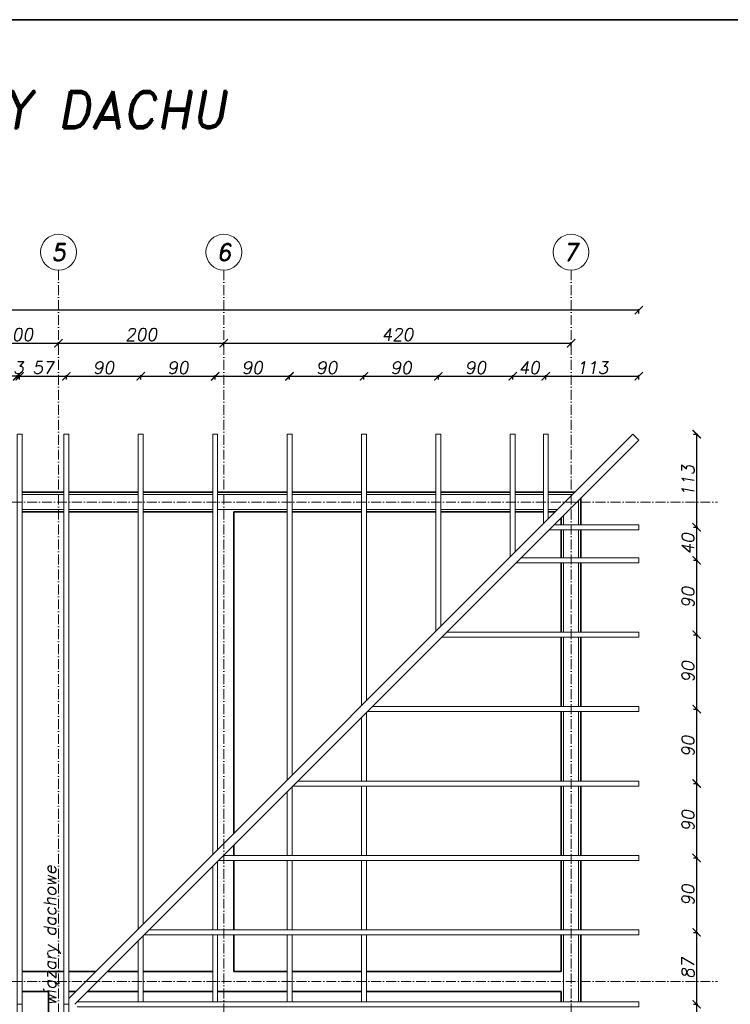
# Model space of a CAD drawing. Header units: millimetres. Extents: x 300938 to 312016, y 11971 to 20881.
# Tile 6 of 239: x 302501 to 303360, y 12970 to 14161. Entities that reach past the tile are written whole.
import ezdxf

# ---------------------------------------------------------------- set-up
doc = ezdxf.new("R2010")
doc.units = ezdxf.units.MM
doc.linetypes.add('ACAD_ISO10W100', pattern=[18, 12, -3, 0, -3])
for name, color, linetype, lineweight in [('konstrukcja', 3, 'Continuous', 35), ('konstrukcja wymiary', 1, 'Continuous', 13), ('linie widok', 2, 'Continuous', 18), ('opisy', 2, 'Continuous', 18), ('osie', 5, 'ACAD_ISO10W100', 13)]:
    doc.layers.add(name, color=color, linetype=linetype, lineweight=lineweight)
doc.styles.add('KONSTRUKCJA', font='romand.shx', dxfattribs={"oblique": 10})
doc.styles.get("Standard").update_dxf_attribs({"font": 'romand.shx', "oblique": 10})
doc.dimstyles.new('175', dxfattribs={"dimtxt": 15, "dimasz": 10, "dimexe": 1.25, "dimexo": 0.625, "dimgap": 3, "dimtad": 1, "dimdec": 0, "dimrnd": 0.5, "dimtxsty": 'KONSTRUKCJA', "dimblk": 'ARCHTICK', "dimcen": 2.5, "dimadec": 0, "dimazin": 0, "dimtfac": 1, "dimtdec": 0, "dimtix": 1, "dimtmove": 0, "dimatfit": 3, "dimfxl": 4, "dimfxlon": 1, "dimarcsym": 0})

# ---------------------------------------------------------------- blocks, each defined once
blk = doc.blocks.new('_ArchTick')
at = {"color": 0, "linetype": 'ByBlock', "lineweight": 13, "const_width": 0.15}
blk.add_lwpolyline([(-0.5, -0.5), (0.5, 0.5)], dxfattribs=at)
blk = doc.blocks.new('*D107')
at = {"layer": 'Defpoints', "color": 0, "transparency": 16777216}
for p in [(302547.6, 13769.2), (302447.6, 13589.2), (302547.6, 13589.2)]:
    blk.add_point(p, dxfattribs=at)
at = {"layer": 'konstrukcja wymiary', "color": 0, "lineweight": -2, "transparency": 16777216}
for p, q in [((302447.6, 13765.2), (302447.6, 13770.4)), ((302447.6, 13769.2), (302547.6, 13769.2)), ((302547.6, 13765.2), (302547.6, 13770.4))]:
    blk.add_line(p, q, dxfattribs=at)
at = {"layer": 'konstrukcja wymiary', "color": 0, "lineweight": -2, "transparency": 16777216, "xscale": 10, "yscale": 10, "zscale": 10, "rotation": 180}
blk.add_blockref('_ArchTick', (302447.6, 13769.2), dxfattribs=at)
at = {"layer": 'konstrukcja wymiary', "color": 0, "lineweight": -2, "transparency": 16777216, "xscale": 10, "yscale": 10, "zscale": 10}
blk.add_blockref('_ArchTick', (302547.6, 13769.2), dxfattribs=at)
at = {"layer": 'konstrukcja wymiary', "color": 0, "transparency": 16777216, "insert": (302497.6, 13779.7), "char_height": 15, "attachment_point": 5, "style": 'KONSTRUKCJA'}
blk.add_mtext('100', dxfattribs=at)
blk = doc.blocks.new('*D108')
at = {"layer": 'Defpoints', "color": 0, "transparency": 16777216}
for p in [(302747.6, 13769.2), (302547.6, 13589.2), (302747.6, 13589.2)]:
    blk.add_point(p, dxfattribs=at)
at = {"layer": 'konstrukcja wymiary', "color": 0, "lineweight": -2, "transparency": 16777216}
for p, q in [((302547.6, 13765.2), (302547.6, 13770.4)), ((302547.6, 13769.2), (302747.6, 13769.2)), ((302747.6, 13765.2), (302747.6, 13770.4))]:
    blk.add_line(p, q, dxfattribs=at)
at = {"layer": 'konstrukcja wymiary', "color": 0, "lineweight": -2, "transparency": 16777216, "xscale": 10, "yscale": 10, "zscale": 10, "rotation": 180}
blk.add_blockref('_ArchTick', (302547.6, 13769.2), dxfattribs=at)
at = {"layer": 'konstrukcja wymiary', "color": 0, "lineweight": -2, "transparency": 16777216, "xscale": 10, "yscale": 10, "zscale": 10}
blk.add_blockref('_ArchTick', (302747.6, 13769.2), dxfattribs=at)
at = {"layer": 'konstrukcja wymiary', "color": 0, "transparency": 16777216, "insert": (302647.6, 13779.7), "char_height": 15, "attachment_point": 5, "style": 'KONSTRUKCJA'}
blk.add_mtext('200', dxfattribs=at)
blk = doc.blocks.new('*D109')
at = {"layer": 'Defpoints', "color": 0, "transparency": 16777216}
for p in [(303167.6, 13769.2), (302747.6, 13589.2), (303167.6, 13589.2)]:
    blk.add_point(p, dxfattribs=at)
at = {"layer": 'konstrukcja wymiary', "color": 0, "lineweight": -2, "transparency": 16777216}
for p, q in [((302747.6, 13765.2), (302747.6, 13770.4)), ((302747.6, 13769.2), (303167.6, 13769.2)), ((303167.6, 13765.2), (303167.6, 13770.4))]:
    blk.add_line(p, q, dxfattribs=at)
at = {"layer": 'konstrukcja wymiary', "color": 0, "lineweight": -2, "transparency": 16777216, "xscale": 10, "yscale": 10, "zscale": 10, "rotation": 180}
blk.add_blockref('_ArchTick', (302747.6, 13769.2), dxfattribs=at)
at = {"layer": 'konstrukcja wymiary', "color": 0, "lineweight": -2, "transparency": 16777216, "xscale": 10, "yscale": 10, "zscale": 10}
blk.add_blockref('_ArchTick', (303167.6, 13769.2), dxfattribs=at)
at = {"layer": 'konstrukcja wymiary', "color": 0, "transparency": 16777216, "insert": (302957.6, 13779.7), "char_height": 15, "attachment_point": 5, "style": 'KONSTRUKCJA'}
blk.add_mtext('420', dxfattribs=at)
blk = doc.blocks.new('*D110')
at = {"layer": 'Defpoints', "color": 0, "transparency": 16777216}
for p in [(301325.6, 13809.2), (301325.6, 13652.1), (303249.6, 13652.1)]:
    blk.add_point(p, dxfattribs=at)
at = {"layer": 'konstrukcja wymiary', "color": 0, "lineweight": -2, "transparency": 16777216}
for p, q in [((301325.6, 13805.2), (301325.6, 13810.4)), ((303249.6, 13809.2), (301325.6, 13809.2)), ((303249.6, 13805.2), (303249.6, 13810.4))]:
    blk.add_line(p, q, dxfattribs=at)
at = {"layer": 'konstrukcja wymiary', "color": 0, "lineweight": -2, "transparency": 16777216, "xscale": 10, "yscale": 10, "zscale": 10, "rotation": 180}
blk.add_blockref('_ArchTick', (301325.6, 13809.2), dxfattribs=at)
at = {"layer": 'konstrukcja wymiary', "color": 0, "lineweight": -2, "transparency": 16777216, "xscale": 10, "yscale": 10, "zscale": 10}
blk.add_blockref('_ArchTick', (303249.6, 13809.2), dxfattribs=at)
at = {"layer": 'konstrukcja wymiary', "color": 0, "transparency": 16777216, "insert": (302287.6, 13819.7), "char_height": 15, "attachment_point": 5, "style": 'KONSTRUKCJA'}
blk.add_mtext('1924', dxfattribs=at)
blk = doc.blocks.new('*D260')
at = {"layer": 'Defpoints', "color": 0, "transparency": 16777216}
for p in [(302500.6, 13729.2), (302497.6, 13659.2), (302500.6, 13659.2)]:
    blk.add_point(p, dxfattribs=at)
at = {"layer": 'konstrukcja wymiary', "color": 0, "lineweight": -2, "transparency": 16777216}
for p, q in [((302497.6, 13729.2), (302487.6, 13729.2)), ((302497.6, 13725.2), (302497.6, 13730.4)), ((302497.6, 13729.2), (302500.6, 13729.2)), ((302500.6, 13725.2), (302500.6, 13730.4)), ((302500.6, 13729.2), (302510.6, 13729.2))]:
    blk.add_line(p, q, dxfattribs=at)
at = {"layer": 'konstrukcja wymiary', "color": 0, "lineweight": -2, "transparency": 16777216, "xscale": 10, "yscale": 10, "zscale": 10}
blk.add_blockref('_ArchTick', (302497.6, 13729.2), dxfattribs=at)
at = {"layer": 'konstrukcja wymiary', "color": 0, "lineweight": -2, "transparency": 16777216, "xscale": 10, "yscale": 10, "zscale": 10, "rotation": 180}
blk.add_blockref('_ArchTick', (302500.6, 13729.2), dxfattribs=at)
at = {"layer": 'konstrukcja wymiary', "color": 0, "transparency": 16777216, "insert": (302499.1, 13739.7), "char_height": 15, "attachment_point": 5, "style": 'KONSTRUKCJA'}
blk.add_mtext('3', dxfattribs=at)
blk = doc.blocks.new('*D261')
at = {"layer": 'Defpoints', "color": 0, "transparency": 16777216}
for p in [(302557.1, 13729.2), (302500.6, 13659.2), (302557.1, 13659.2)]:
    blk.add_point(p, dxfattribs=at)
at = {"layer": 'konstrukcja wymiary', "color": 0, "lineweight": -2, "transparency": 16777216}
for p, q in [((302500.6, 13725.2), (302500.6, 13730.4)), ((302500.6, 13729.2), (302557.1, 13729.2)), ((302557.1, 13725.2), (302557.1, 13730.4))]:
    blk.add_line(p, q, dxfattribs=at)
at = {"layer": 'konstrukcja wymiary', "color": 0, "lineweight": -2, "transparency": 16777216, "xscale": 10, "yscale": 10, "zscale": 10, "rotation": 180}
blk.add_blockref('_ArchTick', (302500.6, 13729.2), dxfattribs=at)
at = {"layer": 'konstrukcja wymiary', "color": 0, "lineweight": -2, "transparency": 16777216, "xscale": 10, "yscale": 10, "zscale": 10}
blk.add_blockref('_ArchTick', (302557.1, 13729.2), dxfattribs=at)
at = {"layer": 'konstrukcja wymiary', "color": 0, "transparency": 16777216, "insert": (302528.9, 13739.7), "char_height": 15, "attachment_point": 5, "style": 'KONSTRUKCJA'}
blk.add_mtext('57', dxfattribs=at)
blk = doc.blocks.new('*D262')
at = {"layer": 'Defpoints', "color": 0, "transparency": 16777216}
for p in [(302647.1, 13729.2), (302557.1, 13659.2), (302647.1, 13659.2)]:
    blk.add_point(p, dxfattribs=at)
at = {"layer": 'konstrukcja wymiary', "color": 0, "lineweight": -2, "transparency": 16777216}
for p, q in [((302557.1, 13725.2), (302557.1, 13730.4)), ((302557.1, 13729.2), (302647.1, 13729.2)), ((302647.1, 13725.2), (302647.1, 13730.4))]:
    blk.add_line(p, q, dxfattribs=at)
at = {"layer": 'konstrukcja wymiary', "color": 0, "lineweight": -2, "transparency": 16777216, "xscale": 10, "yscale": 10, "zscale": 10, "rotation": 180}
blk.add_blockref('_ArchTick', (302557.1, 13729.2), dxfattribs=at)
at = {"layer": 'konstrukcja wymiary', "color": 0, "lineweight": -2, "transparency": 16777216, "xscale": 10, "yscale": 10, "zscale": 10}
blk.add_blockref('_ArchTick', (302647.1, 13729.2), dxfattribs=at)
at = {"layer": 'konstrukcja wymiary', "color": 0, "transparency": 16777216, "insert": (302602.1, 13739.7), "char_height": 15, "attachment_point": 5, "style": 'KONSTRUKCJA'}
blk.add_mtext('90', dxfattribs=at)
blk = doc.blocks.new('*D263')
at = {"layer": 'Defpoints', "color": 0, "transparency": 16777216}
for p in [(302737.1, 13729.2), (302647.1, 13659.2), (302737.1, 13659.2)]:
    blk.add_point(p, dxfattribs=at)
at = {"layer": 'konstrukcja wymiary', "color": 0, "lineweight": -2, "transparency": 16777216}
for p, q in [((302647.1, 13725.2), (302647.1, 13730.4)), ((302647.1, 13729.2), (302737.1, 13729.2)), ((302737.1, 13725.2), (302737.1, 13730.4))]:
    blk.add_line(p, q, dxfattribs=at)
at = {"layer": 'konstrukcja wymiary', "color": 0, "lineweight": -2, "transparency": 16777216, "xscale": 10, "yscale": 10, "zscale": 10, "rotation": 180}
blk.add_blockref('_ArchTick', (302647.1, 13729.2), dxfattribs=at)
at = {"layer": 'konstrukcja wymiary', "color": 0, "lineweight": -2, "transparency": 16777216, "xscale": 10, "yscale": 10, "zscale": 10}
blk.add_blockref('_ArchTick', (302737.1, 13729.2), dxfattribs=at)
at = {"layer": 'konstrukcja wymiary', "color": 0, "transparency": 16777216, "insert": (302692.1, 13739.7), "char_height": 15, "attachment_point": 5, "style": 'KONSTRUKCJA'}
blk.add_mtext('90', dxfattribs=at)
blk = doc.blocks.new('*D264')
at = {"layer": 'Defpoints', "color": 0, "transparency": 16777216}
for p in [(302827.1, 13729.2), (302737.1, 13659.2), (302827.1, 13659.2)]:
    blk.add_point(p, dxfattribs=at)
at = {"layer": 'konstrukcja wymiary', "color": 0, "lineweight": -2, "transparency": 16777216}
for p, q in [((302737.1, 13725.2), (302737.1, 13730.4)), ((302737.1, 13729.2), (302827.1, 13729.2)), ((302827.1, 13725.2), (302827.1, 13730.4))]:
    blk.add_line(p, q, dxfattribs=at)
at = {"layer": 'konstrukcja wymiary', "color": 0, "lineweight": -2, "transparency": 16777216, "xscale": 10, "yscale": 10, "zscale": 10, "rotation": 180}
blk.add_blockref('_ArchTick', (302737.1, 13729.2), dxfattribs=at)
at = {"layer": 'konstrukcja wymiary', "color": 0, "lineweight": -2, "transparency": 16777216, "xscale": 10, "yscale": 10, "zscale": 10}
blk.add_blockref('_ArchTick', (302827.1, 13729.2), dxfattribs=at)
at = {"layer": 'konstrukcja wymiary', "color": 0, "transparency": 16777216, "insert": (302782.1, 13739.7), "char_height": 15, "attachment_point": 5, "style": 'KONSTRUKCJA'}
blk.add_mtext('90', dxfattribs=at)
blk = doc.blocks.new('*D265')
at = {"layer": 'Defpoints', "color": 0, "transparency": 16777216}
for p in [(302917.1, 13729.2), (302827.1, 13659.2), (302917.1, 13659.2)]:
    blk.add_point(p, dxfattribs=at)
at = {"layer": 'konstrukcja wymiary', "color": 0, "lineweight": -2, "transparency": 16777216}
for p, q in [((302827.1, 13725.2), (302827.1, 13730.4)), ((302827.1, 13729.2), (302917.1, 13729.2)), ((302917.1, 13725.2), (302917.1, 13730.4))]:
    blk.add_line(p, q, dxfattribs=at)
at = {"layer": 'konstrukcja wymiary', "color": 0, "lineweight": -2, "transparency": 16777216, "xscale": 10, "yscale": 10, "zscale": 10, "rotation": 180}
blk.add_blockref('_ArchTick', (302827.1, 13729.2), dxfattribs=at)
at = {"layer": 'konstrukcja wymiary', "color": 0, "lineweight": -2, "transparency": 16777216, "xscale": 10, "yscale": 10, "zscale": 10}
blk.add_blockref('_ArchTick', (302917.1, 13729.2), dxfattribs=at)
at = {"layer": 'konstrukcja wymiary', "color": 0, "transparency": 16777216, "insert": (302872.1, 13739.7), "char_height": 15, "attachment_point": 5, "style": 'KONSTRUKCJA'}
blk.add_mtext('90', dxfattribs=at)
blk = doc.blocks.new('*D266')
at = {"layer": 'Defpoints', "color": 0, "transparency": 16777216}
for p in [(303007.1, 13729.2), (302917.1, 13659.2), (303007.1, 13659.2)]:
    blk.add_point(p, dxfattribs=at)
at = {"layer": 'konstrukcja wymiary', "color": 0, "lineweight": -2, "transparency": 16777216}
for p, q in [((302917.1, 13725.2), (302917.1, 13730.4)), ((302917.1, 13729.2), (303007.1, 13729.2)), ((303007.1, 13725.2), (303007.1, 13730.4))]:
    blk.add_line(p, q, dxfattribs=at)
at = {"layer": 'konstrukcja wymiary', "color": 0, "lineweight": -2, "transparency": 16777216, "xscale": 10, "yscale": 10, "zscale": 10, "rotation": 180}
blk.add_blockref('_ArchTick', (302917.1, 13729.2), dxfattribs=at)
at = {"layer": 'konstrukcja wymiary', "color": 0, "lineweight": -2, "transparency": 16777216, "xscale": 10, "yscale": 10, "zscale": 10}
blk.add_blockref('_ArchTick', (303007.1, 13729.2), dxfattribs=at)
at = {"layer": 'konstrukcja wymiary', "color": 0, "transparency": 16777216, "insert": (302962.1, 13739.7), "char_height": 15, "attachment_point": 5, "style": 'KONSTRUKCJA'}
blk.add_mtext('90', dxfattribs=at)
blk = doc.blocks.new('*D267')
at = {"layer": 'Defpoints', "color": 0, "transparency": 16777216}
for p in [(303097.1, 13729.2), (303007.1, 13659.2), (303097.1, 13659.2)]:
    blk.add_point(p, dxfattribs=at)
at = {"layer": 'konstrukcja wymiary', "color": 0, "lineweight": -2, "transparency": 16777216}
for p, q in [((303007.1, 13725.2), (303007.1, 13730.4)), ((303007.1, 13729.2), (303097.1, 13729.2)), ((303097.1, 13725.2), (303097.1, 13730.4))]:
    blk.add_line(p, q, dxfattribs=at)
at = {"layer": 'konstrukcja wymiary', "color": 0, "lineweight": -2, "transparency": 16777216, "xscale": 10, "yscale": 10, "zscale": 10, "rotation": 180}
blk.add_blockref('_ArchTick', (303007.1, 13729.2), dxfattribs=at)
at = {"layer": 'konstrukcja wymiary', "color": 0, "lineweight": -2, "transparency": 16777216, "xscale": 10, "yscale": 10, "zscale": 10}
blk.add_blockref('_ArchTick', (303097.1, 13729.2), dxfattribs=at)
at = {"layer": 'konstrukcja wymiary', "color": 0, "transparency": 16777216, "insert": (303052.1, 13739.7), "char_height": 15, "attachment_point": 5, "style": 'KONSTRUKCJA'}
blk.add_mtext('90', dxfattribs=at)
blk = doc.blocks.new('*D268')
at = {"layer": 'Defpoints', "color": 0, "transparency": 16777216}
for p in [(303137.1, 13729.2), (303097.1, 13659.2), (303137.1, 13659.2)]:
    blk.add_point(p, dxfattribs=at)
at = {"layer": 'konstrukcja wymiary', "color": 0, "lineweight": -2, "transparency": 16777216}
for p, q in [((303097.1, 13725.2), (303097.1, 13730.4)), ((303097.1, 13729.2), (303137.1, 13729.2)), ((303137.1, 13725.2), (303137.1, 13730.4))]:
    blk.add_line(p, q, dxfattribs=at)
at = {"layer": 'konstrukcja wymiary', "color": 0, "lineweight": -2, "transparency": 16777216, "xscale": 10, "yscale": 10, "zscale": 10, "rotation": 180}
blk.add_blockref('_ArchTick', (303097.1, 13729.2), dxfattribs=at)
at = {"layer": 'konstrukcja wymiary', "color": 0, "lineweight": -2, "transparency": 16777216, "xscale": 10, "yscale": 10, "zscale": 10}
blk.add_blockref('_ArchTick', (303137.1, 13729.2), dxfattribs=at)
at = {"layer": 'konstrukcja wymiary', "color": 0, "transparency": 16777216, "insert": (303117.1, 13739.7), "char_height": 15, "attachment_point": 5, "style": 'KONSTRUKCJA'}
blk.add_mtext('40', dxfattribs=at)
blk = doc.blocks.new('*D269')
at = {"layer": 'Defpoints', "color": 0, "transparency": 16777216}
for p in [(303249.6, 13729.2), (303137.1, 13659.2), (303249.6, 13652.1)]:
    blk.add_point(p, dxfattribs=at)
at = {"layer": 'konstrukcja wymiary', "color": 0, "lineweight": -2, "transparency": 16777216}
for p, q in [((303137.1, 13725.2), (303137.1, 13730.4)), ((303137.1, 13729.2), (303249.6, 13729.2)), ((303249.6, 13725.2), (303249.6, 13730.4))]:
    blk.add_line(p, q, dxfattribs=at)
at = {"layer": 'konstrukcja wymiary', "color": 0, "lineweight": -2, "transparency": 16777216, "xscale": 10, "yscale": 10, "zscale": 10, "rotation": 180}
blk.add_blockref('_ArchTick', (303137.1, 13729.2), dxfattribs=at)
at = {"layer": 'konstrukcja wymiary', "color": 0, "lineweight": -2, "transparency": 16777216, "xscale": 10, "yscale": 10, "zscale": 10}
blk.add_blockref('_ArchTick', (303249.6, 13729.2), dxfattribs=at)
at = {"layer": 'konstrukcja wymiary', "color": 0, "transparency": 16777216, "insert": (303193.4, 13739.7), "char_height": 15, "attachment_point": 5, "style": 'KONSTRUKCJA'}
blk.add_mtext('113', dxfattribs=at)
blk = doc.blocks.new('*D310')
at = {"layer": 'Defpoints', "color": 0, "transparency": 16777216}
for p in [(303242.6, 13659.2), (303249.6, 13546.7), (303319.6, 13546.7)]:
    blk.add_point(p, dxfattribs=at)
at = {"layer": 'konstrukcja wymiary', "color": 0, "lineweight": -2, "transparency": 16777216}
for p, q in [((303315.6, 13659.2), (303320.9, 13659.2)), ((303319.6, 13659.2), (303319.6, 13546.7)), ((303315.6, 13546.7), (303320.9, 13546.7))]:
    blk.add_line(p, q, dxfattribs=at)
at = {"layer": 'konstrukcja wymiary', "color": 0, "lineweight": -2, "transparency": 16777216, "xscale": 10, "yscale": 10, "zscale": 10}
for p, rotation in [((303319.6, 13659.2), 90), ((303319.6, 13546.7), 270)]:
    blk.add_blockref('_ArchTick', p, dxfattribs=dict(at, rotation=rotation))
at = {"layer": 'konstrukcja wymiary', "color": 0, "transparency": 16777216, "insert": (303309.1, 13602.9), "char_height": 15, "attachment_point": 5, "rotation": 90, "style": 'KONSTRUKCJA'}
blk.add_mtext('113', dxfattribs=at)
blk = doc.blocks.new('*D311')
at = {"layer": 'Defpoints', "color": 0, "transparency": 16777216}
for p in [(303249.6, 13546.7), (303249.6, 13506.7), (303319.6, 13506.7)]:
    blk.add_point(p, dxfattribs=at)
at = {"layer": 'konstrukcja wymiary', "color": 0, "lineweight": -2, "transparency": 16777216}
for p, q in [((303315.6, 13546.7), (303320.9, 13546.7)), ((303319.6, 13546.7), (303319.6, 13506.7)), ((303315.6, 13506.7), (303320.9, 13506.7))]:
    blk.add_line(p, q, dxfattribs=at)
at = {"layer": 'konstrukcja wymiary', "color": 0, "lineweight": -2, "transparency": 16777216, "xscale": 10, "yscale": 10, "zscale": 10}
for p, rotation in [((303319.6, 13546.7), 90), ((303319.6, 13506.7), 270)]:
    blk.add_blockref('_ArchTick', p, dxfattribs=dict(at, rotation=rotation))
at = {"layer": 'konstrukcja wymiary', "color": 0, "transparency": 16777216, "insert": (303309.1, 13526.7), "char_height": 15, "attachment_point": 5, "rotation": 90, "style": 'KONSTRUKCJA'}
blk.add_mtext('40', dxfattribs=at)
blk = doc.blocks.new('*D312')
at = {"layer": 'Defpoints', "color": 0, "transparency": 16777216}
for p in [(303249.6, 13506.7), (303249.6, 13416.7), (303319.6, 13416.7)]:
    blk.add_point(p, dxfattribs=at)
at = {"layer": 'konstrukcja wymiary', "color": 0, "lineweight": -2, "transparency": 16777216}
for p, q in [((303315.6, 13506.7), (303320.9, 13506.7)), ((303319.6, 13506.7), (303319.6, 13416.7)), ((303315.6, 13416.7), (303320.9, 13416.7))]:
    blk.add_line(p, q, dxfattribs=at)
at = {"layer": 'konstrukcja wymiary', "color": 0, "lineweight": -2, "transparency": 16777216, "xscale": 10, "yscale": 10, "zscale": 10}
for p, rotation in [((303319.6, 13506.7), 90), ((303319.6, 13416.7), 270)]:
    blk.add_blockref('_ArchTick', p, dxfattribs=dict(at, rotation=rotation))
at = {"layer": 'konstrukcja wymiary', "color": 0, "transparency": 16777216, "insert": (303309.1, 13461.7), "char_height": 15, "attachment_point": 5, "rotation": 90, "style": 'KONSTRUKCJA'}
blk.add_mtext('90', dxfattribs=at)
blk = doc.blocks.new('*D313')
at = {"layer": 'Defpoints', "color": 0, "transparency": 16777216}
for p in [(303249.6, 13416.7), (303249.6, 13326.7), (303319.6, 13326.7)]:
    blk.add_point(p, dxfattribs=at)
at = {"layer": 'konstrukcja wymiary', "color": 0, "lineweight": -2, "transparency": 16777216}
for p, q in [((303315.6, 13416.7), (303320.9, 13416.7)), ((303319.6, 13416.7), (303319.6, 13326.7)), ((303315.6, 13326.7), (303320.9, 13326.7))]:
    blk.add_line(p, q, dxfattribs=at)
at = {"layer": 'konstrukcja wymiary', "color": 0, "lineweight": -2, "transparency": 16777216, "xscale": 10, "yscale": 10, "zscale": 10}
for p, rotation in [((303319.6, 13416.7), 90), ((303319.6, 13326.7), 270)]:
    blk.add_blockref('_ArchTick', p, dxfattribs=dict(at, rotation=rotation))
at = {"layer": 'konstrukcja wymiary', "color": 0, "transparency": 16777216, "insert": (303309.1, 13371.7), "char_height": 15, "attachment_point": 5, "rotation": 90, "style": 'KONSTRUKCJA'}
blk.add_mtext('90', dxfattribs=at)
blk = doc.blocks.new('*D314')
at = {"layer": 'Defpoints', "color": 0, "transparency": 16777216}
for p in [(303249.6, 13326.7), (303249.6, 13236.7), (303319.6, 13236.7)]:
    blk.add_point(p, dxfattribs=at)
at = {"layer": 'konstrukcja wymiary', "color": 0, "lineweight": -2, "transparency": 16777216}
for p, q in [((303315.6, 13326.7), (303320.9, 13326.7)), ((303319.6, 13326.7), (303319.6, 13236.7)), ((303315.6, 13236.7), (303320.9, 13236.7))]:
    blk.add_line(p, q, dxfattribs=at)
at = {"layer": 'konstrukcja wymiary', "color": 0, "lineweight": -2, "transparency": 16777216, "xscale": 10, "yscale": 10, "zscale": 10}
for p, rotation in [((303319.6, 13326.7), 90), ((303319.6, 13236.7), 270)]:
    blk.add_blockref('_ArchTick', p, dxfattribs=dict(at, rotation=rotation))
at = {"layer": 'konstrukcja wymiary', "color": 0, "transparency": 16777216, "insert": (303309.1, 13281.7), "char_height": 15, "attachment_point": 5, "rotation": 90, "style": 'KONSTRUKCJA'}
blk.add_mtext('90', dxfattribs=at)
blk = doc.blocks.new('*D315')
at = {"layer": 'Defpoints', "color": 0, "transparency": 16777216}
for p in [(303249.6, 13236.7), (303249.6, 13146.7), (303319.6, 13146.7)]:
    blk.add_point(p, dxfattribs=at)
at = {"layer": 'konstrukcja wymiary', "color": 0, "lineweight": -2, "transparency": 16777216}
for p, q in [((303315.6, 13236.7), (303320.9, 13236.7)), ((303319.6, 13236.7), (303319.6, 13146.7)), ((303315.6, 13146.7), (303320.9, 13146.7))]:
    blk.add_line(p, q, dxfattribs=at)
at = {"layer": 'konstrukcja wymiary', "color": 0, "lineweight": -2, "transparency": 16777216, "xscale": 10, "yscale": 10, "zscale": 10}
for p, rotation in [((303319.6, 13236.7), 90), ((303319.6, 13146.7), 270)]:
    blk.add_blockref('_ArchTick', p, dxfattribs=dict(at, rotation=rotation))
at = {"layer": 'konstrukcja wymiary', "color": 0, "transparency": 16777216, "insert": (303309.1, 13191.7), "char_height": 15, "attachment_point": 5, "rotation": 90, "style": 'KONSTRUKCJA'}
blk.add_mtext('90', dxfattribs=at)
blk = doc.blocks.new('*D316')
at = {"layer": 'Defpoints', "color": 0, "transparency": 16777216}
for p in [(303249.6, 13146.7), (303249.6, 13056.7), (303319.6, 13056.7)]:
    blk.add_point(p, dxfattribs=at)
at = {"layer": 'konstrukcja wymiary', "color": 0, "lineweight": -2, "transparency": 16777216}
for p, q in [((303315.6, 13146.7), (303320.9, 13146.7)), ((303319.6, 13146.7), (303319.6, 13056.7)), ((303315.6, 13056.7), (303320.9, 13056.7))]:
    blk.add_line(p, q, dxfattribs=at)
at = {"layer": 'konstrukcja wymiary', "color": 0, "lineweight": -2, "transparency": 16777216, "xscale": 10, "yscale": 10, "zscale": 10}
for p, rotation in [((303319.6, 13146.7), 90), ((303319.6, 13056.7), 270)]:
    blk.add_blockref('_ArchTick', p, dxfattribs=dict(at, rotation=rotation))
at = {"layer": 'konstrukcja wymiary', "color": 0, "transparency": 16777216, "insert": (303309.1, 13101.7), "char_height": 15, "attachment_point": 5, "rotation": 90, "style": 'KONSTRUKCJA'}
blk.add_mtext('90', dxfattribs=at)
blk = doc.blocks.new('*D317')
at = {"layer": 'Defpoints', "color": 0, "transparency": 16777216}
for p in [(303249.6, 13056.7), (303249.6, 12969.7), (303319.6, 12969.7)]:
    blk.add_point(p, dxfattribs=at)
at = {"layer": 'konstrukcja wymiary', "color": 0, "lineweight": -2, "transparency": 16777216}
for p, q in [((303315.6, 13056.7), (303320.9, 13056.7)), ((303319.6, 13056.7), (303319.6, 12969.7)), ((303315.6, 12969.7), (303320.9, 12969.7))]:
    blk.add_line(p, q, dxfattribs=at)
at = {"layer": 'konstrukcja wymiary', "color": 0, "lineweight": -2, "transparency": 16777216, "xscale": 10, "yscale": 10, "zscale": 10}
for p, rotation in [((303319.6, 13056.7), 90), ((303319.6, 12969.7), 270)]:
    blk.add_blockref('_ArchTick', p, dxfattribs=dict(at, rotation=rotation))
at = {"layer": 'konstrukcja wymiary', "color": 0, "transparency": 16777216, "insert": (303309.1, 13013.2), "char_height": 15, "attachment_point": 5, "rotation": 90, "style": 'KONSTRUKCJA'}
blk.add_mtext('87', dxfattribs=at)
blk = doc.blocks.new('*D318')
at = {"layer": 'Defpoints', "color": 0, "transparency": 16777216}
for p in [(303249.6, 12969.7), (303249.6, 12882.7), (303319.6, 12882.7)]:
    blk.add_point(p, dxfattribs=at)
at = {"layer": 'konstrukcja wymiary', "color": 0, "lineweight": -2, "transparency": 16777216}
for p, q in [((303315.6, 12969.7), (303320.9, 12969.7)), ((303319.6, 12969.7), (303319.6, 12882.7)), ((303315.6, 12882.7), (303320.9, 12882.7))]:
    blk.add_line(p, q, dxfattribs=at)
at = {"layer": 'konstrukcja wymiary', "color": 0, "lineweight": -2, "transparency": 16777216, "xscale": 10, "yscale": 10, "zscale": 10}
for p, rotation in [((303319.6, 12969.7), 90), ((303319.6, 12882.7), 270)]:
    blk.add_blockref('_ArchTick', p, dxfattribs=dict(at, rotation=rotation))
at = {"layer": 'konstrukcja wymiary', "color": 0, "transparency": 16777216, "insert": (303309.1, 12926.2), "char_height": 15, "attachment_point": 5, "rotation": 90, "style": 'KONSTRUKCJA'}
blk.add_mtext('87', dxfattribs=at)

msp = doc.modelspace()

# ---------------------------------------------------------------- linework, layer by layer
at = {"layer": 'konstrukcja'}
for p, q in [((302554.138, 13589.169), (302503.638, 13589.169)), ((302644.138, 13589.169), (302560.138, 13589.169)), ((302734.138, 13589.169), (302650.138, 13589.169)), ((302824.138, 13589.169), (302740.138, 13589.169)), ((302914.138, 13589.169), (302830.138, 13589.169)), ((303004.138, 13589.169), (302920.138, 13589.169)), ((303094.138, 13589.169), (303010.138, 13589.169)), ((303134.138, 13589.169), (303100.138, 13589.169)), ((303172.566, 13589.169), (303140.138, 13589.169)), ((303179.638, 13582.098), (303179.638, 13549.669)), ((302554.138, 13565.169), (302503.638, 13565.169)), ((302644.138, 13565.169), (302560.138, 13565.169)), ((302734.138, 13565.169), (302650.138, 13565.169)), ((302824.138, 13565.169), (302759.638, 13565.169)), ((302759.638, 13565.169), (302759.638, 13176.24)), ((302914.138, 13565.169), (302830.138, 13565.169)), ((303004.138, 13565.169), (302920.138, 13565.169)), ((303094.138, 13565.169), (303010.138, 13565.169)), ((303134.138, 13565.169), (303100.138, 13565.169)), ((303148.566, 13565.169), (303140.138, 13565.169)), ((303155.638, 13549.669), (303155.638, 13558.098)), ((303155.638, 13509.669), (303155.638, 13543.669)), ((303179.638, 13543.669), (303179.638, 13509.669)), ((303155.638, 13419.669), (303155.638, 13503.669)), ((303179.638, 13503.669), (303179.638, 13419.669)), ((303155.638, 13329.669), (303155.638, 13413.669)), ((303179.638, 13413.669), (303179.638, 13329.669)), ((303155.638, 13239.669), (303155.638, 13323.669)), ((303179.638, 13323.669), (303179.638, 13239.669)), ((303155.638, 13149.669), (303155.638, 13233.669)), ((303179.638, 13233.669), (303179.638, 13149.669)), ((302759.638, 13162.098), (302759.638, 13149.669)), ((302759.638, 13143.669), (302759.638, 13059.669)), ((303155.638, 13059.669), (303155.638, 13143.669)), ((303179.638, 13143.669), (303179.638, 13059.669)), ((302759.638, 13053.669), (302759.638, 13009.169)), ((303155.638, 13009.169), (303155.638, 13053.669)), ((303179.638, 13053.669), (303179.638, 12972.669)), ((302554.138, 13009.169), (302503.638, 13009.169)), ((302592.566, 13009.169), (302560.138, 13009.169)), ((302644.138, 13009.169), (302606.709, 13009.169)), ((302606.709, 13009.169), (302644.138, 13009.169)), ((302734.138, 13009.169), (302650.138, 13009.169)), ((302650.138, 13009.169), (302734.138, 13009.169)), ((302759.638, 13009.169), (302824.138, 13009.169)), ((302830.138, 13009.169), (302914.138, 13009.169)), ((302920.138, 13009.169), (303155.638, 13009.169)), ((302503.638, 12985.169), (302535.638, 12985.169)), ((302535.638, 12985.169), (302535.638, 12434.169)), ((302568.566, 12985.169), (302560.138, 12985.169)), ((302644.138, 12985.169), (302582.709, 12985.169)), ((302734.138, 12985.169), (302650.138, 12985.169)), ((302824.138, 12985.169), (302740.138, 12985.169)), ((302914.138, 12985.169), (302830.138, 12985.169)), ((303155.638, 12985.169), (302920.138, 12985.169)), ((303155.638, 12972.669), (303155.638, 12985.169))]:
    msp.add_line(p, q, dxfattribs=at)
msp.add_lwpolyline([(300975.184, 14160.527), (305625.184, 14160.527), (305625.184, 12008.027), (300975.184, 12008.027)], close=True, dxfattribs=at)
at = {"layer": 'linie widok'}
for p, q in [((302560.138, 12976.74), (303242.566, 13659.169)), ((303249.638, 13652.098), (303242.566, 13659.169)), ((302567.209, 12969.669), (303249.638, 13652.098)), ((302554.138, 13586.169), (302503.638, 13586.169)), ((302644.138, 13586.169), (302560.138, 13586.169)), ((302734.138, 13586.169), (302650.138, 13586.169)), ((302824.138, 13586.169), (302740.138, 13586.169)), ((302914.138, 13586.169), (302830.138, 13586.169)), ((303004.138, 13586.169), (302920.138, 13586.169)), ((303094.138, 13586.169), (303010.138, 13586.169)), ((303134.138, 13586.169), (303100.138, 13586.169)), ((303169.566, 13586.169), (303140.138, 13586.169)), ((303176.638, 13579.098), (303176.638, 13549.669)), ((302554.138, 13568.169), (302503.638, 13568.169)), ((302644.138, 13568.169), (302560.138, 13568.169)), ((302734.138, 13568.169), (302650.138, 13568.169)), ((302824.138, 13568.169), (302740.138, 13568.169)), ((302914.138, 13568.169), (302830.138, 13568.169)), ((303004.138, 13568.169), (302920.138, 13568.169)), ((303094.138, 13568.169), (303010.138, 13568.169)), ((303134.138, 13568.169), (303100.138, 13568.169)), ((303151.566, 13568.169), (303140.138, 13568.169)), ((303158.638, 13561.098), (303158.638, 13549.669)), ((303158.638, 13543.669), (303158.638, 13509.669)), ((303176.638, 13543.669), (303176.638, 13509.669)), ((303158.638, 13503.669), (303158.638, 13419.669)), ((303176.638, 13503.669), (303176.638, 13419.669)), ((303158.638, 13413.669), (303158.638, 13329.669)), ((303176.638, 13413.669), (303176.638, 13329.669)), ((303158.638, 13323.669), (303158.638, 13239.669)), ((303176.638, 13323.669), (303176.638, 13239.669)), ((303158.638, 13233.669), (303158.638, 13149.669)), ((303176.638, 13233.669), (303176.638, 13149.669)), ((303158.638, 13143.669), (303158.638, 13059.669)), ((303176.638, 13143.669), (303176.638, 13059.669)), ((303158.638, 13053.669), (303158.638, 12972.669)), ((303176.638, 13053.669), (303176.638, 12972.669))]:
    msp.add_line(p, q, dxfattribs=at)
for points in [[(302503.638, 13659.169), (302497.638, 13659.169), (302497.638, 12969.669), (302503.638, 12969.669)], [(302560.138, 13659.169), (302554.138, 13659.169), (302554.138, 12969.669), (302560.138, 12969.669)], [(302503.638, 12280.169), (302497.638, 12280.169), (302497.638, 12969.669), (302503.638, 12969.669)], [(302560.138, 12280.169), (302554.138, 12280.169), (302554.138, 12969.669), (302560.138, 12969.669)]]:
    msp.add_lwpolyline(points, close=True, dxfattribs=at)
for points in [[(302650.138, 13066.74), (302650.138, 13659.169), (302644.138, 13659.169), (302644.138, 13060.74)], [(302740.138, 13156.74), (302740.138, 13659.169), (302734.138, 13659.169), (302734.138, 13150.74)], [(302830.138, 13246.74), (302830.138, 13659.169), (302824.138, 13659.169), (302824.138, 13240.74)], [(302920.138, 13336.74), (302920.138, 13659.169), (302914.138, 13659.169), (302914.138, 13330.74)], [(303010.138, 13426.74), (303010.138, 13659.169), (303004.138, 13659.169), (303004.138, 13420.74)], [(303100.138, 13516.74), (303100.138, 13659.169), (303094.138, 13659.169), (303094.138, 13510.74)], [(303140.138, 13556.74), (303140.138, 13659.169), (303134.138, 13659.169), (303134.138, 13550.74)], [(303147.209, 13549.669), (303249.638, 13549.669), (303249.638, 13543.669), (303141.209, 13543.669)], [(303107.209, 13509.669), (303249.638, 13509.669), (303249.638, 13503.669), (303101.209, 13503.669)], [(303017.209, 13419.669), (303249.638, 13419.669), (303249.638, 13413.669), (303011.209, 13413.669)], [(302927.209, 13329.669), (303249.638, 13329.669), (303249.638, 13323.669), (302921.209, 13323.669)], [(302914.138, 13239.669), (302914.138, 13316.598)], [(302920.138, 13322.598), (302920.138, 13239.669)], [(302830.138, 13232.598), (302830.138, 13149.669)], [(302837.209, 13239.669), (303249.638, 13239.669), (303249.638, 13233.669), (302831.209, 13233.669)], [(302914.138, 13149.669), (302914.138, 13233.669)], [(302920.138, 13233.669), (302920.138, 13149.669)], [(302824.138, 13149.669), (302824.138, 13226.598)], [(302747.209, 13149.669), (303249.638, 13149.669), (303249.638, 13143.669), (302741.209, 13143.669)], [(302734.138, 13059.669), (302734.138, 13136.598)], [(302740.138, 13142.598), (302740.138, 13059.669)], [(302824.138, 13059.669), (302824.138, 13143.669)], [(302830.138, 13143.669), (302830.138, 13059.669)], [(302914.138, 13059.669), (302914.138, 13143.669)], [(302920.138, 13143.669), (302920.138, 13059.669)], [(302650.138, 13052.598), (302650.138, 12972.669)], [(302657.209, 13059.669), (303249.638, 13059.669), (303249.638, 13053.669), (302651.209, 13053.669)], [(302734.138, 12972.669), (302734.138, 13053.669)], [(302740.138, 13053.669), (302740.138, 12972.669)], [(302824.138, 12972.669), (302824.138, 13053.669)], [(302830.138, 13053.669), (302830.138, 12972.669)], [(302914.138, 12972.669), (302914.138, 13053.669)], [(302920.138, 13053.669), (302920.138, 12972.669)], [(302644.138, 12972.669), (302644.138, 13046.598)], [(303249.638, 12972.669), (303249.638, 12966.669), (302570.209, 12966.669)], [(303249.638, 12966.669), (303249.638, 12972.669), (302570.209, 12972.669)]]:
    msp.add_lwpolyline(points, dxfattribs=at)
at = {"layer": 'opisy'}
for centre in [(302547.638, 13879.315), (302747.638, 13879.315), (303167.638, 13879.315)]:
    msp.add_circle(centre, 21.7, dxfattribs=at)
at = {"layer": 'osie'}
for p, q in [((302547.638, 13857.615), (302547.638, 12208.434)), ((302747.638, 13857.615), (302747.638, 12208.434)), ((303167.638, 13857.615), (303167.638, 12208.434)), ((301115.921, 13577.169), (303344.716, 13577.169)), ((301115.921, 12997.169), (303344.716, 12997.169))]:
    msp.add_line(p, q, dxfattribs=at)

# ---------------------------------------------------------------- texts
at = {"layer": 'opisy', "attachment_point": 5}
for s, insert, char_height, width in [('RZUT KONSTRUKCYJNY DACHU\\P{\\H0.77778x;skala 1:75}', (302287.638, 14019.18), 45, 1829.46597), ('5', (302547.638, 13879.315), 21, 6.92519), ('6', (302747.638, 13879.315), 21, 6.92519), ('7', (303167.638, 13879.315), 21, 6.92519)]:
    msp.add_mtext(s, dxfattribs=dict(at, insert=insert, char_height=char_height, width=width))
at = {"layer": 'opisy', "insert": (302539.682, 12969.669), "char_height": 15, "attachment_point": 5, "rotation": 90}
msp.add_mtext('prefabrykowane wiązary dachowe', dxfattribs=at)

# ---------------------------------------------------------------- dimensions: what is measured, and where the dimension line sits
at = {"layer": 'konstrukcja wymiary'}
dim = msp.add_linear_dim(base=(301325.638, 13809.169), p1=(303249.638, 13652.098), p2=(301325.638, 13652.098), dimstyle='175', dxfattribs=at)
dim.commit()
dim.dimension.update_dxf_attribs({"geometry": '*D110', "text_midpoint": (302287.638, 13819.669)})
for base, p1, p2, picture, middle in [((302547.638, 13769.169), (302447.638, 13589.169), (302547.638, 13589.169), '*D107', (302497.638, 13779.669)), ((302747.638, 13769.169), (302547.638, 13589.169), (302747.638, 13589.169), '*D108', (302647.638, 13779.669)), ((303167.638, 13769.169), (302747.638, 13589.169), (303167.638, 13589.169), '*D109', (302957.638, 13779.669)), ((302500.638, 13729.169), (302497.638, 13659.169), (302500.638, 13659.169), '*D260', (302499.138, 13739.669)), ((302557.13756, 13729.16879), (302500.63755, 13659.16879), (302557.13756, 13659.16879), '*D261', (302528.88755, 13739.66879)), ((302647.138, 13729.169), (302557.138, 13659.169), (302647.138, 13659.169), '*D262', (302602.138, 13739.669)), ((302737.138, 13729.169), (302647.138, 13659.169), (302737.138, 13659.169), '*D263', (302692.138, 13739.669)), ((302827.138, 13729.169), (302737.138, 13659.169), (302827.138, 13659.169), '*D264', (302782.138, 13739.669)), ((302917.138, 13729.169), (302827.138, 13659.169), (302917.138, 13659.169), '*D265', (302872.138, 13739.669)), ((303007.138, 13729.169), (302917.138, 13659.169), (303007.138, 13659.169), '*D266', (302962.138, 13739.669)), ((303097.138, 13729.169), (303007.138, 13659.169), (303097.138, 13659.169), '*D267', (303052.138, 13739.669)), ((303137.138, 13729.169), (303097.138, 13659.169), (303137.138, 13659.169), '*D268', (303117.138, 13739.669)), ((303249.637557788, 13729.168793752), (303137.137557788, 13659.168793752), (303249.637557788, 13652.09772594), '*D269', (303193.387557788, 13739.668793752))]:
    dim = msp.add_linear_dim(base=base, p1=p1, p2=p2, dimstyle='175', override={"dimtmove": 1}, dxfattribs=at)
    dim.commit()
    dim.dimension.update_dxf_attribs({"geometry": picture, "text_midpoint": middle})
dim = msp.add_linear_dim(base=(303319.637557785, 13546.668793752), p1=(303242.566489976, 13659.168793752), p2=(303249.637557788, 13546.668793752), angle=90, dimstyle='175', dxfattribs=at)
dim.commit()
dim.dimension.update_dxf_attribs({"geometry": '*D310', "text_midpoint": (303309.137557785, 13602.918793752)})
for base, p1, p2, picture, middle in [((303319.638, 13506.669), (303249.638, 13546.669), (303249.638, 13506.669), '*D311', (303309.138, 13526.669)), ((303319.638, 13416.669), (303249.638, 13506.669), (303249.638, 13416.669), '*D312', (303309.138, 13461.669)), ((303319.638, 13326.669), (303249.638, 13416.669), (303249.638, 13326.669), '*D313', (303309.138, 13371.669)), ((303319.638, 13236.669), (303249.638, 13326.669), (303249.638, 13236.669), '*D314', (303309.138, 13281.669)), ((303319.638, 13146.669), (303249.638, 13236.669), (303249.638, 13146.669), '*D315', (303309.138, 13191.669)), ((303319.638, 13056.669), (303249.638, 13146.669), (303249.638, 13056.669), '*D316', (303309.138, 13101.669)), ((303319.638, 12969.669), (303249.638, 13056.669), (303249.638, 12969.669), '*D317', (303309.138, 13013.169)), ((303319.638, 12882.669), (303249.638, 12969.669), (303249.638, 12882.669), '*D318', (303309.138, 12926.169))]:
    dim = msp.add_linear_dim(base=base, p1=p1, p2=p2, angle=90, dimstyle='175', override={"dimtmove": 1}, dxfattribs=at)
    dim.commit()
    dim.dimension.update_dxf_attribs({"geometry": picture, "text_midpoint": middle})

doc.saveas('drawing.dxf')
